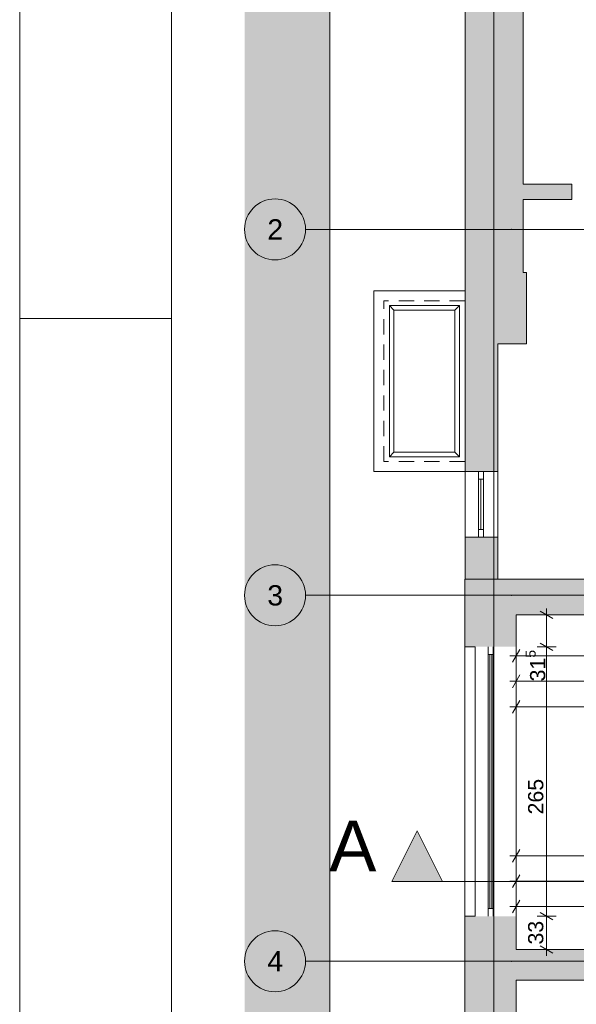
# Paper-space layout 'A-34 RZUT - PIĘTRO 4' of a CAD drawing. Header units: millimetres. Extents: x 0 to 800, y 0 to 550.
# Tile 2 of 15: x 0 to 110, y 162 to 356. Entities that reach past the tile are written whole.
import ezdxf
from ezdxf.xclip import XClip

# ---------------------------------------------------------------- set-up
doc = ezdxf.new("R2010")
doc.units = ezdxf.units.MM
doc.header["$MEASUREMENT"] = 0
doc.header["$XCLIPFRAME"] = 0
for name, pattern in [('ACAD_ISO03W100', [300, 120, -180]), ('DASHDOTX2', [1000, 500, -250, 0, -250]), ('Przer. długie kreski', [2.5, 1.5, -1]), ('PRZERYWANA_DU_A', [550, 350, -200])]:
    doc.linetypes.add(name, pattern=pattern)
for name, color, linetype, lineweight in [('0_Nr_pióra__2', 8, 'Continuous', 13), ('A_Arkusz_Nr_pióra__1', 7, 'Continuous', 20), ('A_linie przekroju_Nr_pióra__1', 7, 'Continuous', 20), ('A_wymiary_Nr_pióra__1', 7, 'Continuous', 20), ('A_wymiary_Nr_pióra__2', 8, 'Continuous', 13), ('A_ściany_Nr_pióra__1', 7, 'Continuous', 20), ('Drzwi Archicad_Nr_pióra__1', 7, 'Continuous', 20)]:
    doc.layers.add(name, color=color, linetype=linetype, lineweight=lineweight)
for name, color, linetype, lineweight, true_color in [('A_Arkusz_Nr_pióra__237', 7, 'Continuous', 5, 0x343434), ('A_opis_Nr_pióra__8', 7, 'Continuous', 13, 0x4c4c4c), ('A_osie_Nr_pióra__16', 7, 'Continuous', 5, 0x0f0f0f), ('A_osie_Nr_pióra__76', 7, 'Continuous', 5, 0x2d2d2d), ('A_sanitarne_Nr_pióra__6', 7, 'Continuous', 13, 0xa9a9a9), ('A_ściany_Nr_pióra__10', 7, 'Continuous', 13, 0x4b4b4b), ('A_ściany_Nr_pióra__19', 7, 'Continuous', 5, 0x191919), ('Okna Archicada_Nr_pióra__19', 7, 'Continuous', 5, 0x191919)]:
    doc.layers.add(name, color=color, linetype=linetype, lineweight=lineweight, true_color=true_color)
for name, color, linetype in [('A_linie przekroju', 7, 'Continuous'), ('A_podrys', 7, 'Continuous'), ('A_ściany', 7, 'Continuous')]:
    doc.layers.add(name, color=color, linetype=linetype)
doc.styles.add('STYL_AUTOMATYCZNY_1', font='arial.ttf')
doc.styles.add('STYL_AUTOMATYCZNY_2', font='ARIALN.TTF')
doc.styles.add('STYL_AUTOMATYCZNY_5', font='arial.ttf')

# ---------------------------------------------------------------- blocks, each defined once
blk = doc.blocks.new('Rysunek_1_1', base_point=(-3193.21, -647.6))
at = {"linetype": 'Continuous', "lineweight": 0, "true_color": 0x484848}
blk.add_hatch(color=251, dxfattribs=at).paths.add_polyline_path([(44.27, 110.55), (61.04, 110.55), (61.04, 528.17), (44.27, 528.17)])
at = {"layer": 'A_linie przekroju', "linetype": 'Continuous', "lineweight": 0, "true_color": 0x000000}
blk.add_hatch(color=18, dxfattribs=at).paths.add_polyline_path([(73.24, 186.21), (83.24, 186.21), (78.24, 196.21)])
at = {"layer": 'A_ściany', "linetype": 'Continuous', "lineweight": 0, "true_color": 0x000000}
for points in [[(87.72, 430.17), (87.72, 306.07), (99.13, 306.07), (99.13, 422.07)], [(99.13, 320.45), (108.71, 320.45), (108.71, 323.45), (99.13, 323.45)], [(87.72, 306.07), (87.72, 292.05), (99.75, 292.05), (99.75, 306.07)], [(94.12, 292.05), (87.72, 292.05), (87.72, 266.89), (94.12, 266.89)], [(94.12, 254.01), (87.72, 254.01), (87.72, 245.71), (94.12, 245.71)], [(87.64, 245.71), (87.64, 232.42), (97.73, 232.42), (97.73, 238.71)], [(97.73, 238.71), (191.87, 238.71), (191.87, 245.71), (87.64, 245.71)], [(87.64, 179.42), (87.64, 158.87), (97.73, 158.87), (97.73, 179.42)], [(192.53, 172.85), (97.73, 172.85), (97.73, 166.85), (192.53, 166.85)]]:
    blk.add_hatch(color=18, dxfattribs=at).paths.add_polyline_path(points)
at = {"layer": '0_Nr_pióra__2', "color": 8, "linetype": 'PRZERYWANA_DU_A', "lineweight": 13, "ltscale": 2, "flags": 128}
blk.add_lwpolyline([(61.04, 528.17), (61.04, 110.55)], dxfattribs=at)
at = {"layer": 'A_linie przekroju_Nr_pióra__1', "color": 7, "linetype": 'ACAD_ISO03W100', "lineweight": 20, "ltscale": 2}
blk.add_line((83.24, 186.21), (545.17, 186.21), dxfattribs=at)
at = {"layer": 'A_linie przekroju_Nr_pióra__1', "color": 7, "linetype": 'Continuous', "lineweight": 20, "ltscale": 2, "flags": 128}
blk.add_lwpolyline([(73.24, 186.21), (83.24, 186.21), (78.24, 196.21)], close=True, dxfattribs=at)
at = {"layer": 'A_osie_Nr_pióra__16', "color": 250, "linetype": 'DASHDOTX2', "lineweight": 5, "ltscale": 2, "true_color": 0x0f0f0f}
for p, q in [((93.38, 374.19), (93.38, 110.55)), ((96.77, 314.55), (56.27, 314.55)), ((545.17, 314.55), (96.77, 314.55)), ((96.77, 314.55), (96.77, 314.55)), ((96.77, 242.55), (56.27, 242.55)), ((545.17, 242.55), (96.77, 242.55)), ((96.77, 242.55), (96.77, 242.55)), ((96.77, 170.55), (56.27, 170.55)), ((545.17, 170.55), (96.77, 170.55)), ((96.77, 170.55), (96.77, 170.55))]:
    blk.add_line(p, q, dxfattribs=at)
for p in [(96.77, 314.55), (96.77, 242.55), (96.77, 170.55)]:
    blk.add_point(p, dxfattribs=at)
at = {"layer": 'A_osie_Nr_pióra__76', "color": 250, "linetype": 'Continuous', "lineweight": 5, "ltscale": 2, "true_color": 0x2d2d2d}
for centre in [(50.27, 314.55), (50.27, 242.55), (50.27, 170.55)]:
    blk.add_circle(centre, 6, dxfattribs=at)
at = {"layer": 'A_sanitarne_Nr_pióra__6', "color": 253, "linetype": 'Continuous', "lineweight": 13, "ltscale": 2, "true_color": 0xa9a9a9}
for p, q in [((72.78, 299.59), (86.58, 299.59)), ((72.78, 269.79), (72.78, 299.59)), ((72.78, 299.59), (73.68, 298.69)), ((73.68, 298.69), (73.68, 270.69)), ((73.68, 298.69), (85.68, 298.69)), ((86.58, 299.59), (85.68, 298.69)), ((85.68, 298.69), (85.68, 270.69)), ((86.58, 299.59), (86.58, 269.79)), ((72.78, 269.79), (73.68, 270.69)), ((86.58, 269.79), (72.78, 269.79)), ((73.68, 270.69), (85.68, 270.69)), ((85.68, 270.69), (86.58, 269.79))]:
    blk.add_line(p, q, dxfattribs=at)
at = {"layer": 'A_wymiary_Nr_pióra__1', "color": 7, "linetype": 'Continuous', "lineweight": 20, "ltscale": 2}
for p, q in [((104.98, 237.98), (102.48, 239.43)), ((102.48, 233.14), (104.98, 231.69)), ((98.46, 231.88), (97.01, 229.38)), ((98.46, 226.88), (97.01, 224.38)), ((98.46, 221.88), (97.01, 219.38)), ((98.46, 192.56), (97.01, 190.06)), ((98.46, 187.56), (97.01, 185.06)), ((98.46, 182.56), (97.01, 180.06)), ((102.48, 180.14), (104.98, 178.69)), ((102.48, 173.57), (104.98, 172.12))]:
    blk.add_line(p, q, dxfattribs=at)
at = {"layer": 'A_wymiary_Nr_pióra__2', "color": 8, "linetype": 'Continuous', "lineweight": 13, "ltscale": 2}
for p, q in [((105.61, 238.71), (101.86, 238.71)), ((103.73, 238.71), (103.73, 239.93)), ((103.73, 232.42), (103.73, 238.71)), ((97.73, 228.75), (97.73, 232.5)), ((96.51, 230.63), (97.73, 230.63)), ((97.73, 230.63), (191.87, 230.63)), ((105.61, 232.42), (101.86, 232.42)), ((103.73, 179.42), (103.73, 232.42)), ((97.73, 223.75), (97.73, 227.5)), ((96.51, 225.63), (97.73, 225.63)), ((97.73, 225.63), (129.33, 225.63)), ((97.73, 218.75), (97.73, 222.5)), ((96.51, 220.63), (97.73, 220.63)), ((97.73, 220.63), (228.73, 220.63)), ((97.73, 189.43), (97.73, 193.18)), ((96.51, 191.31), (97.73, 191.31)), ((97.73, 191.31), (228.92, 191.31)), ((97.73, 184.43), (97.73, 188.18)), ((96.51, 186.31), (97.73, 186.31)), ((97.73, 186.31), (130.13, 186.31)), ((97.73, 179.43), (97.73, 183.18)), ((96.51, 181.31), (97.73, 181.31)), ((97.73, 181.31), (192.53, 181.31)), ((105.61, 179.42), (101.86, 179.42)), ((103.73, 172.85), (103.73, 179.42)), ((105.61, 172.85), (101.86, 172.85)), ((103.73, 171.62), (103.73, 172.85))]:
    blk.add_line(p, q, dxfattribs=at)
at = {"layer": 'A_ściany_Nr_pióra__1', "color": 7, "linetype": 'Continuous', "lineweight": 20, "ltscale": 2}
for p, q in [((108.71, 320.45), (108.71, 323.45)), ((87.72, 266.89), (94.12, 266.89)), ((87.72, 254.01), (94.12, 254.01)), ((87.64, 233.5), (87.64, 178.33)), ((89.64, 232.42), (89.64, 179.42)), ((97.73, 232.42), (97.73, 178.33))]:
    blk.add_line(p, q, dxfattribs=at)
at = {"layer": 'A_ściany_Nr_pióra__1', "color": 7, "linetype": 'Continuous', "lineweight": 20, "ltscale": 2, "flags": 128}
for points in [[(87.72, 430.17), (87.72, 306.07)], [(99.13, 323.45), (99.13, 422.07)], [(108.71, 323.45), (99.13, 323.45)], [(99.13, 306.07), (99.13, 320.45)], [(99.13, 320.45), (108.71, 320.45)], [(87.72, 306.07), (87.72, 292.05)], [(99.75, 306.07), (99.13, 306.07)], [(99.75, 292.05), (99.75, 306.07)], [(87.72, 292.05), (87.72, 266.89)], [(94.12, 292.05), (99.75, 292.05)], [(94.12, 266.89), (94.12, 292.05)], [(87.72, 254.01), (87.72, 245.71)], [(94.12, 245.71), (94.12, 254.01)], [(87.64, 245.71), (87.64, 232.42)], [(138.71, 245.71), (87.64, 245.71)], [(87.72, 245.71), (94.12, 245.71)], [(97.73, 232.42), (97.73, 238.71)], [(97.73, 238.71), (191.87, 238.71)], [(87.64, 232.42), (89.64, 232.42)], [(87.64, 179.42), (87.64, 158.87)], [(89.64, 179.42), (87.64, 179.42)], [(97.73, 172.85), (97.73, 179.42)], [(192.53, 172.85), (97.73, 172.85)], [(97.73, 158.87), (97.73, 166.85)], [(97.73, 166.85), (192.53, 166.85)]]:
    blk.add_lwpolyline(points, dxfattribs=at)
at = {"layer": 'A_ściany_Nr_pióra__10', "color": 251, "linetype": 'Continuous', "lineweight": 13, "ltscale": 2, "true_color": 0x4b4b4b}
for p, q in [((87.64, 302.49), (69.72, 302.49)), ((69.72, 266.89), (69.72, 302.49)), ((87.64, 266.89), (69.72, 266.89))]:
    blk.add_line(p, q, dxfattribs=at)
at = {"layer": 'A_ściany_Nr_pióra__10', "color": 251, "linetype": 'Przer. długie kreski', "lineweight": 13, "ltscale": 2, "true_color": 0x4b4b4b}
for p, q in [((87.64, 300.49), (71.72, 300.49)), ((71.72, 268.89), (71.72, 300.49)), ((87.64, 268.89), (71.72, 268.89))]:
    blk.add_line(p, q, dxfattribs=at)
at = {"layer": 'A_ściany_Nr_pióra__19', "color": 250, "linetype": 'Continuous', "lineweight": 5, "ltscale": 2, "true_color": 0x191919}
for p, q in [((87.72, 266.89), (87.72, 254.01)), ((94.12, 254.01), (94.12, 266.89))]:
    blk.add_line(p, q, dxfattribs=at)
at = {"layer": 'Drzwi Archicad_Nr_pióra__1', "color": 7, "linetype": 'Continuous', "lineweight": 20, "ltscale": 2}
blk.add_line((108.71, 320.45), (108.71, 323.45), dxfattribs=at)
at = {"layer": 'Okna Archicada_Nr_pióra__19', "color": 250, "linetype": 'Continuous', "lineweight": 5, "ltscale": 2, "true_color": 0x191919}
for p, q in [((91.32, 266.89), (90.32, 266.89)), ((90.32, 266.89), (90.32, 254.01)), ((91.32, 254.01), (91.32, 266.89)), ((91.32, 265.39), (90.32, 265.39)), ((90.82, 255.51), (90.82, 265.39)), ((91.32, 255.51), (90.32, 255.51)), ((90.32, 254.01), (91.32, 254.01)), ((92.24, 179.42), (92.24, 232.42)), ((92.24, 230.92), (93.24, 230.92)), ((92.54, 180.92), (92.54, 230.92)), ((92.94, 180.92), (92.94, 230.92)), ((93.24, 179.42), (93.24, 232.42)), ((92.24, 180.92), (93.24, 180.92))]:
    blk.add_line(p, q, dxfattribs=at)
at = {"layer": 'A_linie przekroju_Nr_pióra__1', "color": 7, "linetype": 'Continuous', "lineweight": 20, "insert": (70.24, 188.21), "char_height": 10, "attachment_point": 9, "style": 'STYL_AUTOMATYCZNY_1'}
blk.add_mtext('\\A1;{\\pqr;\\pt0;\\fArial|b0|i0|c238|p0;\\W1.000000;A}', dxfattribs=at)
at = {"layer": 'A_opis_Nr_pióra__8', "color": 251, "linetype": 'Continuous', "lineweight": 13, "true_color": 0x4c4c4c, "insert": (108.56, 154.17), "char_height": 2.4, "width": 36.3149, "attachment_point": 4, "line_spacing_factor": 0.987309, "style": 'STYL_AUTOMATYCZNY_2'}
blk.add_mtext('\\A1;{\\pql;\\fArial Narrow|b0|i0|c238|p0;\\W1.000000;okno wyposażyć w siłowniki i podłączyć do SSP; służy jako upust dymu w trakcie pożaru}', dxfattribs=at)
at = {"layer": 'A_osie_Nr_pióra__76', "color": 250, "linetype": 'Continuous', "lineweight": 5, "true_color": 0x2d2d2d, "char_height": 4, "attachment_point": 1, "style": 'STYL_AUTOMATYCZNY_1'}
for s, insert in [('\\A1;{\\pql;\\pt0;\\fArial|b0|i0|c238|p0;\\W1.000000;2}', (48.75, 316.55)), ('\\A1;{\\pql;\\pt0;\\fArial|b0|i0|c238|p0;\\W1.000000;3}', (48.75, 244.55)), ('\\A1;{\\pql;\\pt0;\\fArial|b0|i0|c238|p0;\\W1.000000;4}', (48.75, 172.55))]:
    blk.add_mtext(s, dxfattribs=dict(at, insert=insert))
at = {"layer": 'A_wymiary_Nr_pióra__1', "color": 7, "linetype": 'Continuous', "lineweight": 20, "insert": (104.35, 225.61), "char_height": 3, "attachment_point": 7, "rotation": 90, "style": 'STYL_AUTOMATYCZNY_1'}
blk.add_mtext('\\A1;{\\pql;\\fArial|b0|i0|c238|p0;\\W1.000000;31\\fArial|b0|i0|c238|p0;\\W1.000000;\\A1{\\H.66x;\\S5^  ;}}', dxfattribs=at)
at = {"layer": 'A_wymiary_Nr_pióra__1', "color": 7, "linetype": 'Continuous', "lineweight": 20, "char_height": 3, "attachment_point": 7, "rotation": 90, "style": 'STYL_AUTOMATYCZNY_5'}
for s, insert, width in [('\\A1;{\\pql;\\fArial|b0|i0|c238|p0;\\W1.000000;265}', (103.13, 199.44), 6.8645), ('\\A1;{\\pql;\\fArial|b0|i0|c238|p0;\\W1.000000;33}', (103.13, 173.84), 4.5763)]:
    blk.add_mtext(s, dxfattribs=dict(at, insert=insert, width=width))

psp = doc.layouts.new('A-34 RZUT - PIĘTRO 4')

# ---------------------------------------------------------------- linework, layer by layer
at = {"layer": 'A_Arkusz_Nr_pióra__1', "color": 7, "linetype": 'Continuous', "lineweight": 20}
psp.add_line((29.9, 545.1), (29.9, 4.9), dxfattribs=at)
at = {"layer": 'A_Arkusz_Nr_pióra__1', "color": 7, "linetype": 'Continuous', "lineweight": 20, "flags": 128}
psp.add_lwpolyline([(0, 550), (800, 550), (800, 0), (0, 0)], close=True, dxfattribs=at)
at = {"layer": 'A_Arkusz_Nr_pióra__237', "color": 250, "linetype": 'Continuous', "lineweight": 5, "true_color": 0x343434}
psp.add_line((0, 297), (29.9, 297), dxfattribs=at)

# ---------------------------------------------------------------- block references
at = {"layer": 'A_podrys', "color": 37, "linetype": 'Continuous', "lineweight": 5, "true_color": 0x656532}
ref = psp.add_blockref('Rysunek_1_1', (-3193.21, -647.6), dxfattribs=at)
XClip(ref).set_block_clipping_path([(44.2720516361, 110.5468323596), (545.1719941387, 528.1668323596)])

doc.saveas('drawing.dxf')
